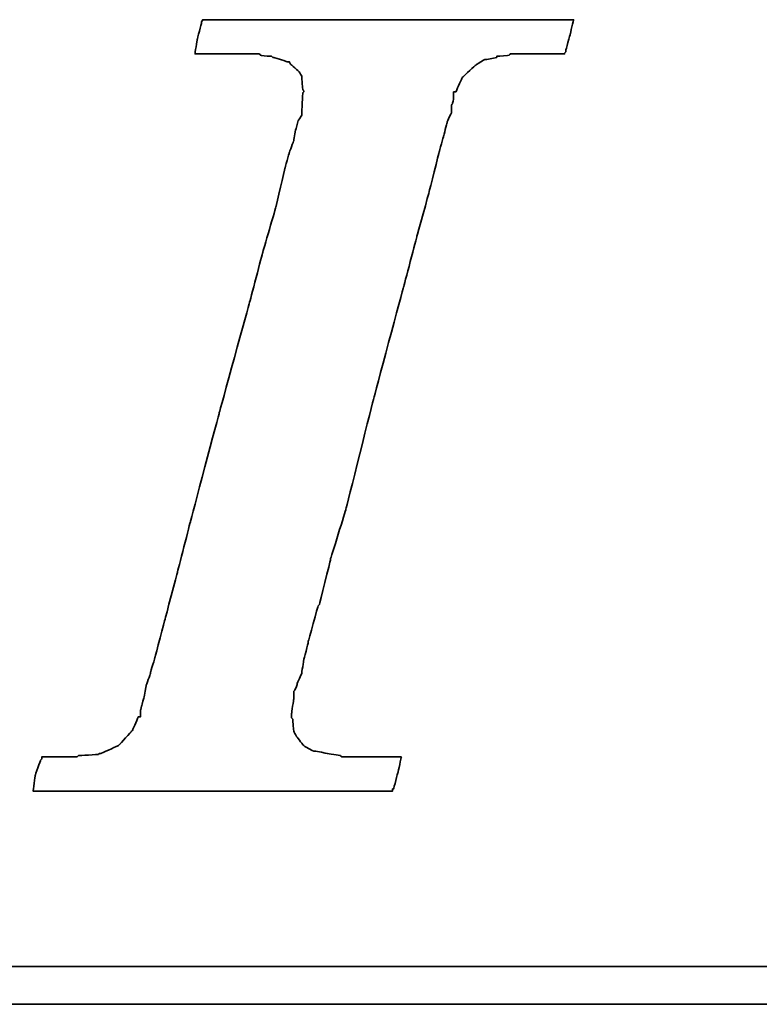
# Model space of a CAD drawing. Header units: millimetres. Extents: x 725 to 1032, y 320 to 423.
# Tile 31 of 52: x 945.21 to 948.18, y 348.74 to 352.68. Entities that reach past the tile are written whole.
import ezdxf

# ---------------------------------------------------------------- set-up
doc = ezdxf.new("R2010")
doc.units = ezdxf.units.MM
doc.header["$LTSCALE"] = 0.15
doc.layers.add('DIM', color=4, linetype='CONTINUOUS')
doc.layers.add('layer 1', color=7, linetype='CONTINUOUS')

# ---------------------------------------------------------------- blocks, each defined once
blk = doc.blocks.new('TBI MOTION logo(完整正式版)')
at = {"layer": 'layer 1', "color": 22, "lineweight": 35}
for points, knots in [([(-40.59125, -7.94375), (-40.59125, -7.94375), (-40.97375, -7.94375), (-40.97375, -7.94375), (-40.97375, -7.94375), (-40.97375, -7.94375), (-41.38125, -7.94375), (-41.38125, -7.94375), (-41.38125, -7.94375), (-41.38125, -7.94375), (-41.54875, -7.94375), (-41.54875, -7.94375), (-41.54875, -7.94375), (-41.54875, -7.94375), (-41.59875, -7.94375), (-41.59875, -7.94375), (-41.59875, -7.94375), (-41.59875, -7.94375), (-41.88375, -7.94375), (-41.88375, -7.94375), (-41.88375, -7.94375), (-41.88375, -7.94375), (-41.90875, -7.91875), (-41.90875, -7.91875), (-41.90875, -7.91875), (-41.90875, -7.91875), (-42.19875, -7.87125), (-42.19875, -7.87125), (-42.19875, -7.87125), (-42.19875, -7.87125), (-42.43875, -7.82375), (-42.43875, -7.82375), (-42.43875, -7.82375), (-42.43875, -7.82375), (-42.45875, -7.82375), (-42.45875, -7.82375), (-42.45875, -7.82375), (-42.45875, -7.82375), (-42.48625, -7.82375), (-42.48625, -7.82375), (-42.48625, -7.82375), (-42.48625, -7.82375), (-42.67625, -7.72375), (-42.67625, -7.72375), (-42.67625, -7.72375), (-42.67625, -7.72375), (-42.70125, -7.70375), (-42.70125, -7.70375), (-42.70125, -7.70375), (-42.70125, -7.70375), (-42.72375, -7.67875), (-42.72375, -7.67875), (-42.72375, -7.67875), (-42.72375, -7.67875), (-42.86875, -7.48875), (-42.86875, -7.48875), (-42.86875, -7.48875), (-42.86875, -7.48875), (-42.89375, -7.43875), (-42.89375, -7.43875), (-42.89375, -7.43875), (-42.89375, -7.43875), (-42.91875, -7.38875), (-42.91875, -7.38875), (-42.91875, -7.38875), (-42.91875, -7.38875), (-42.93875, -7.12875), (-42.93875, -7.12875), (-42.93875, -7.12875), (-42.93875, -7.12875), (-42.96375, -7.10375), (-42.96375, -7.10375), (-42.96375, -7.10375), (-42.96375, -7.10375), (-42.96375, -7.05375), (-42.96375, -7.05375), (-42.96375, -7.05375), (-42.96375, -7.05375), (-42.96375, -7.00875), (-42.96375, -7.00875), (-42.96375, -7.00875), (-42.96375, -7.00875), (-42.91875, -6.69625), (-42.91875, -6.69625), (-42.91875, -6.69625), (-42.91875, -6.69625), (-42.91875, -6.62375), (-42.91875, -6.62375), (-42.91875, -6.62375), (-42.91875, -6.62375), (-42.91875, -6.59625), (-42.91875, -6.59625), (-42.91875, -6.59625), (-42.91875, -6.59625), (-42.91875, -6.57375), (-42.91875, -6.57375), (-42.91875, -6.57375), (-42.91875, -6.57375), (-42.91875, -6.52875), (-42.91875, -6.52875), (-42.91875, -6.52875), (-42.91875, -6.52875), (-42.89375, -6.50375), (-42.89375, -6.50375), (-42.89375, -6.50375), (-42.89375, -6.50375), (-42.84375, -6.38375), (-42.84375, -6.38375), (-42.84375, -6.38375), (-42.84375, -6.38375), (-42.84375, -6.35875), (-42.84375, -6.35875), (-42.84375, -6.35875), (-42.84375, -6.35875), (-42.74625, -6.14375), (-42.74625, -6.14375), (-42.74625, -6.14375), (-42.74625, -6.14375), (-42.70125, -5.85375), (-42.70125, -5.85375), (-42.70125, -5.85375), (-42.70125, -5.85375), (-42.60375, -5.47125), (-42.60375, -5.47125), (-42.60375, -5.47125), (-42.60375, -5.47125), (-42.60375, -5.44875), (-42.60375, -5.44875), (-42.60375, -5.44875), (-42.60375, -5.44875), (-42.38875, -4.67875), (-42.38875, -4.67875), (-42.38875, -4.67875), (-42.38875, -4.67875), (-42.36375, -4.65375), (-42.36375, -4.65375), (-42.36375, -4.65375), (-42.36375, -4.65375), (-42.12375, -3.69625), (-42.12375, -3.69625), (-42.12375, -3.69625), (-42.12375, -3.69625), (-42.12375, -3.67374), (-42.12375, -3.67374), (-42.12375, -3.67374), (-42.12375, -3.67374), (-41.78875, -2.59374), (-41.78875, -2.59374), (-41.78875, -2.59374), (-41.78875, -2.59374), (-41.18875, -0.19375), (-41.18875, -0.19375), (-41.18875, -0.19375), (-41.18875, -0.19375), (-40.54375, 2.20624), (-40.54375, 2.20624), (-40.54375, 2.20624), (-40.54375, 2.20624), (-40.25375, 3.30875), (-40.25375, 3.30875), (-40.25375, 3.30875), (-40.25375, 3.30875), (-39.98875, 4.27125), (-39.98875, 4.27125), (-39.98875, 4.27125), (-39.98875, 4.27125), (-39.77375, 5.13125), (-39.77375, 5.13125), (-39.77375, 5.13125), (-39.77375, 5.13125), (-39.67875, 5.47125), (-39.67875, 5.47125), (-39.67875, 5.47125), (-39.67875, 5.47125), (-39.60375, 5.75625), (-39.60375, 5.75625), (-39.60375, 5.75625), (-39.60375, 5.75625), (-39.60375, 5.78125), (-39.60375, 5.78125), (-39.60375, 5.78125), (-39.60375, 5.78125), (-39.50875, 5.97125), (-39.50875, 5.97125), (-39.50875, 5.97125), (-39.50875, 5.97125), (-39.50875, 6.13875), (-39.50875, 6.13875), (-39.50875, 6.13875), (-39.50875, 6.13875), (-39.48625, 6.16625), (-39.48625, 6.16625), (-39.48625, 6.16625), (-39.48625, 6.16625), (-39.46125, 6.28625), (-39.46125, 6.28625), (-39.46125, 6.28625), (-39.46125, 6.28625), (-39.46125, 6.42625), (-39.46125, 6.42625), (-39.46125, 6.42625), (-39.46125, 6.42625), (-39.41375, 6.42625), (-39.41375, 6.42625), (-39.41375, 6.42625), (-39.41375, 6.42625), (-39.29375, 6.69125), (-39.29375, 6.69125), (-39.29375, 6.69125), (-39.29375, 6.69125), (-39.26875, 6.74125), (-39.26875, 6.74125), (-39.26875, 6.74125), (-39.26875, 6.74125), (-39.24375, 6.76625), (-39.24375, 6.76625), (-39.24375, 6.76625), (-39.24375, 6.76625), (-38.98375, 7.00624), (-38.98375, 7.00624), (-38.98375, 7.00624), (-38.98375, 7.00624), (-38.95625, 7.02624), (-38.95625, 7.02624), (-38.95625, 7.02624), (-38.95625, 7.02624), (-38.78875, 7.12624), (-38.78875, 7.12624), (-38.78875, 7.12624), (-38.78875, 7.12624), (-38.76375, 7.12624), (-38.76375, 7.12624), (-38.76375, 7.12624), (-38.76375, 7.12624), (-38.74375, 7.12624), (-38.74375, 7.12624), (-38.74375, 7.12624), (-38.74375, 7.12624), (-38.52875, 7.17125), (-38.52875, 7.17125), (-38.52875, 7.17125), (-38.52875, 7.17125), (-38.52875, 7.19624), (-38.52875, 7.19624), (-38.52875, 7.19624), (-38.52875, 7.19624), (-38.50375, 7.19624), (-38.50375, 7.19624), (-38.50375, 7.19624), (-38.50375, 7.19624), (-38.26125, 7.21875), (-38.26125, 7.21875), (-38.26125, 7.21875), (-38.26125, 7.21875), (-38.23875, 7.24624), (-38.23875, 7.24624), (-38.23875, 7.24624), (-38.23875, 7.24624), (-38.21625, 7.24624), (-38.21625, 7.24624), (-38.21625, 7.24624), (-38.21625, 7.24624), (-38.18875, 7.24624), (-38.18875, 7.24624), (-38.18875, 7.24624), (-38.18875, 7.24624), (-37.90375, 7.24624), (-37.90375, 7.24624), (-37.90375, 7.24624), (-37.90375, 7.24624), (-37.85375, 7.24624), (-37.85375, 7.24624), (-37.85375, 7.24624), (-37.85375, 7.24624), (-37.75875, 7.24624), (-37.75875, 7.24624), (-37.75875, 7.24624), (-37.75875, 7.24624), (-37.42375, 7.24624), (-37.42375, 7.24624), (-37.42375, 7.24624), (-37.42375, 7.24624), (-37.08875, 7.24624), (-37.08875, 7.24624), (-37.08875, 7.24624), (-37.08875, 7.24624), (-37.06375, 7.24624), (-37.06375, 7.24624), (-37.06375, 7.24624), (-37.06375, 7.24624), (-37.06375, 7.26624), (-37.06375, 7.26624), (-37.06375, 7.26624), (-37.06375, 7.26624), (-37.03875, 7.29125), (-37.03875, 7.29125), (-37.03875, 7.29125), (-37.03875, 7.29125), (-37.03875, 7.31625), (-37.03875, 7.31625), (-37.03875, 7.31625), (-37.03875, 7.31625), (-36.94125, 7.67625), (-36.94125, 7.67625), (-36.94125, 7.67625), (-36.94125, 7.67625), (-36.86875, 7.98625), (-36.86875, 7.98625), (-36.86875, 7.98625), (-36.86875, 7.98625), (-36.98875, 7.98625), (-36.98875, 7.98625), (-36.98875, 7.98625), (-36.98875, 7.98625), (-37.42375, 7.98625), (-37.42375, 7.98625), (-37.42375, 7.98625), (-37.42375, 7.98625), (-37.94875, 7.98625), (-37.94875, 7.98625), (-37.94875, 7.98625), (-37.94875, 7.98625), (-38.57375, 7.98625), (-38.57375, 7.98625), (-38.57375, 7.98625), (-38.57375, 7.98625), (-39.29375, 7.98625), (-39.29375, 7.98625), (-39.29375, 7.98625), (-39.29375, 7.98625), (-40.82875, 7.98625), (-40.82875, 7.98625), (-40.82875, 7.98625), (-40.82875, 7.98625), (-42.36375, 7.98625), (-42.36375, 7.98625), (-42.36375, 7.98625), (-42.36375, 7.98625), (-43.08375, 7.98625), (-43.08375, 7.98625), (-43.08375, 7.98625), (-43.08375, 7.98625), (-43.70875, 7.98625), (-43.70875, 7.98625), (-43.70875, 7.98625), (-43.70875, 7.98625), (-44.23375, 7.98625), (-44.23375, 7.98625), (-44.23375, 7.98625), (-44.23375, 7.98625), (-44.66875, 7.98625), (-44.66875, 7.98625), (-44.66875, 7.98625), (-44.66875, 7.98625), (-44.88375, 7.98625), (-44.88375, 7.98625), (-44.88375, 7.98625), (-44.88375, 7.98625), (-44.90875, 7.94125), (-44.90875, 7.94125), (-44.90875, 7.94125), (-44.90875, 7.94125), (-44.90875, 7.91625), (-44.90875, 7.91625), (-44.90875, 7.91625), (-44.90875, 7.91625), (-45.00375, 7.55625), (-45.00375, 7.55625), (-45.00375, 7.55625), (-45.00375, 7.55625), (-45.05375, 7.24624), (-45.05375, 7.24624), (-45.05375, 7.24624), (-45.05375, 7.24624), (-44.61875, 7.24624), (-44.61875, 7.24624), (-44.61875, 7.24624), (-44.61875, 7.24624), (-44.11375, 7.24624), (-44.11375, 7.24624), (-44.11375, 7.24624), (-44.11375, 7.24624), (-43.99375, 7.24624), (-43.99375, 7.24624), (-43.99375, 7.24624), (-43.99375, 7.24624), (-43.94625, 7.24624), (-43.94625, 7.24624), (-43.94625, 7.24624), (-43.94625, 7.24624), (-43.92374, 7.24624), (-43.92374, 7.24624), (-43.92374, 7.24624), (-43.92374, 7.24624), (-43.65875, 7.24624), (-43.65875, 7.24624), (-43.65875, 7.24624), (-43.65875, 7.24624), (-43.63875, 7.21875), (-43.63875, 7.21875), (-43.63875, 7.21875), (-43.63875, 7.21875), (-43.46875, 7.19624), (-43.46875, 7.19624), (-43.46875, 7.19624), (-43.46875, 7.19624), (-43.39875, 7.19624), (-43.39875, 7.19624), (-43.39875, 7.19624), (-43.39875, 7.19624), (-43.37125, 7.17125), (-43.37125, 7.17125), (-43.37125, 7.17125), (-43.37125, 7.17125), (-43.34875, 7.17125), (-43.34875, 7.17125), (-43.34875, 7.17125), (-43.34875, 7.17125), (-43.20375, 7.12624), (-43.20375, 7.12624), (-43.20375, 7.12624), (-43.20375, 7.12624), (-43.05875, 7.07624), (-43.05875, 7.07624), (-43.05875, 7.07624), (-43.05875, 7.07624), (-43.01375, 7.07624), (-43.01375, 7.07624), (-43.01375, 7.07624), (-43.01375, 7.07624), (-42.98875, 7.02624), (-42.98875, 7.02624), (-42.98875, 7.02624), (-42.98875, 7.02624), (-42.79875, 6.86125), (-42.79875, 6.86125), (-42.79875, 6.86125), (-42.79875, 6.86125), (-42.77375, 6.81125), (-42.77375, 6.81125), (-42.77375, 6.81125), (-42.77375, 6.81125), (-42.74625, 6.76625), (-42.74625, 6.76625), (-42.74625, 6.76625), (-42.74625, 6.76625), (-42.72375, 6.47625), (-42.72375, 6.47625), (-42.72375, 6.47625), (-42.72375, 6.47625), (-42.70125, 6.45124), (-42.70125, 6.45124), (-42.70125, 6.45124), (-42.70125, 6.45124), (-42.70125, 6.42625), (-42.70125, 6.42625), (-42.70125, 6.42625), (-42.70125, 6.42625), (-42.72375, 6.40625), (-42.72375, 6.40625), (-42.72375, 6.40625), (-42.72375, 6.40625), (-42.74625, 5.97125), (-42.74625, 5.97125), (-42.74625, 5.97125), (-42.74625, 5.97125), (-42.74625, 5.94625), (-42.74625, 5.94625), (-42.74625, 5.94625), (-42.74625, 5.94625), (-42.74625, 5.92625), (-42.74625, 5.92625), (-42.74625, 5.92625), (-42.74625, 5.92625), (-42.77375, 5.87625), (-42.77375, 5.87625), (-42.77375, 5.87625), (-42.77375, 5.87625), (-42.81875, 5.80625), (-42.81875, 5.80625), (-42.81875, 5.80625), (-42.81875, 5.80625), (-42.86875, 5.63625), (-42.86875, 5.63625), (-42.86875, 5.63625), (-42.86875, 5.63625), (-42.91875, 5.39625), (-42.91875, 5.39625), (-42.91875, 5.39625), (-42.91875, 5.39625), (-42.91875, 5.37124), (-42.91875, 5.37124), (-42.91875, 5.37124), (-42.91875, 5.37124), (-43.01375, 5.10874), (-43.01375, 5.10874), (-43.01375, 5.10874), (-43.01375, 5.10874), (-43.10875, 4.77124), (-43.10875, 4.77124), (-43.10875, 4.77124), (-43.10875, 4.77124), (-43.29875, 3.95625), (-43.29875, 3.95625), (-43.29875, 3.95625), (-43.29875, 3.95625), (-43.58875, 2.95125), (-43.58875, 2.95125), (-43.58875, 2.95125), (-43.58875, 2.95125), (-43.87375, 1.87125), (-43.87375, 1.87125), (-43.87375, 1.87125), (-43.87375, 1.87125), (-44.52625, -0.50374), (-44.52625, -0.50374), (-44.52625, -0.50374), (-44.52625, -0.50374), (-45.14875, -2.85375), (-45.14875, -2.85375), (-45.14875, -2.85375), (-45.14875, -2.85375), (-45.43375, -3.95875), (-45.43375, -3.95875), (-45.43375, -3.95875), (-45.43375, -3.95875), (-45.69875, -4.96875), (-45.69875, -4.96875), (-45.69875, -4.96875), (-45.69875, -4.96875), (-45.91375, -5.78375), (-45.91375, -5.78375), (-45.91375, -5.78375), (-45.91375, -5.78375), (-46.01375, -6.11875), (-46.01375, -6.11875), (-46.01375, -6.11875), (-46.01375, -6.11875), (-46.01375, -6.14375), (-46.01375, -6.14375), (-46.01375, -6.14375), (-46.01375, -6.14375), (-46.10875, -6.40875), (-46.10875, -6.40875), (-46.10875, -6.40875), (-46.10875, -6.40875), (-46.15375, -6.64875), (-46.15375, -6.64875), (-46.15375, -6.64875), (-46.15375, -6.64875), (-46.20375, -6.83875), (-46.20375, -6.83875), (-46.20375, -6.83875), (-46.20375, -6.83875), (-46.22875, -6.93375), (-46.22875, -6.93375), (-46.22875, -6.93375), (-46.22875, -6.93375), (-46.22875, -7.07875), (-46.22875, -7.07875), (-46.22875, -7.07875), (-46.22875, -7.07875), (-46.27375, -7.07875), (-46.27375, -7.07875), (-46.27375, -7.07875), (-46.27375, -7.07875), (-46.39375, -7.34375), (-46.39375, -7.34375), (-46.39375, -7.34375), (-46.39375, -7.34375), (-46.39375, -7.36875), (-46.39375, -7.36875), (-46.39375, -7.36875), (-46.39375, -7.36875), (-46.42125, -7.38875), (-46.42125, -7.38875), (-46.42125, -7.38875), (-46.42125, -7.38875), (-46.68375, -7.67875), (-46.68375, -7.67875), (-46.68375, -7.67875), (-46.68375, -7.67875), (-46.70875, -7.70375), (-46.70875, -7.70375), (-46.70875, -7.70375), (-46.70875, -7.70375), (-46.75375, -7.72375), (-46.75375, -7.72375), (-46.75375, -7.72375), (-46.75375, -7.72375), (-47.08875, -7.87125), (-47.08875, -7.87125), (-47.08875, -7.87125), (-47.08875, -7.87125), (-47.11625, -7.87125), (-47.11625, -7.87125), (-47.11625, -7.87125), (-47.11625, -7.87125), (-47.13875, -7.89375), (-47.13875, -7.89375), (-47.13875, -7.89375), (-47.13875, -7.89375), (-47.56875, -7.91875), (-47.56875, -7.91875), (-47.56875, -7.91875), (-47.56875, -7.91875), (-47.59625, -7.94375), (-47.59625, -7.94375), (-47.59625, -7.94375), (-47.59625, -7.94375), (-47.64375, -7.94375), (-47.64375, -7.94375), (-47.64375, -7.94375), (-47.64375, -7.94375), (-47.73625, -7.94375), (-47.73625, -7.94375), (-47.73625, -7.94375), (-47.73625, -7.94375), (-48.07375, -7.94375), (-48.07375, -7.94375), (-48.07375, -7.94375), (-48.07375, -7.94375), (-48.36125, -7.94375), (-48.36125, -7.94375), (-48.36125, -7.94375), (-48.36125, -7.94375), (-48.36125, -7.96625), (-48.36125, -7.96625), (-48.36125, -7.96625), (-48.36125, -7.96625), (-48.36125, -7.99125), (-48.36125, -7.99125), (-48.36125, -7.99125), (-48.36125, -7.99125), (-48.38875, -8.01375), (-48.38875, -8.01375), (-48.38875, -8.01375), (-48.38875, -8.01375), (-48.50875, -8.34875), (-48.50875, -8.34875), (-48.50875, -8.34875), (-48.50875, -8.34875), (-48.55375, -8.68625), (-48.55375, -8.68625), (-48.55375, -8.68625), (-48.55375, -8.68625), (-48.45875, -8.68625), (-48.45875, -8.68625), (-48.45875, -8.68625), (-48.45875, -8.68625), (-48.07375, -8.68625), (-48.07375, -8.68625), (-48.07375, -8.68625), (-48.07375, -8.68625), (-47.52375, -8.68625), (-47.52375, -8.68625), (-47.52375, -8.68625), (-47.52375, -8.68625), (-46.92375, -8.68625), (-46.92375, -8.68625), (-46.92375, -8.68625), (-46.92375, -8.68625), (-46.25375, -8.68625), (-46.25375, -8.68625), (-46.25375, -8.68625), (-46.25375, -8.68625), (-46.20375, -8.68625), (-46.20375, -8.68625), (-46.20375, -8.68625), (-46.20375, -8.68625), (-44.71375, -8.68625), (-44.71375, -8.68625), (-44.71375, -8.68625), (-44.71375, -8.68625), (-43.22875, -8.68625), (-43.22875, -8.68625), (-43.22875, -8.68625), (-43.22875, -8.68625), (-42.55875, -8.68625), (-42.55875, -8.68625), (-42.55875, -8.68625), (-42.55875, -8.68625), (-42.50875, -8.68625), (-42.50875, -8.68625), (-42.50875, -8.68625), (-42.50875, -8.68625), (-41.93375, -8.68625), (-41.93375, -8.68625), (-41.93375, -8.68625), (-41.93375, -8.68625), (-41.38125, -8.68625), (-41.38125, -8.68625), (-41.38125, -8.68625), (-41.38125, -8.68625), (-40.97375, -8.68625), (-40.97375, -8.68625), (-40.97375, -8.68625), (-40.97375, -8.68625), (-40.78125, -8.68625), (-40.78125, -8.68625), (-40.78125, -8.68625), (-40.78125, -8.68625), (-40.78125, -8.63875), (-40.78125, -8.63875), (-40.78125, -8.63875), (-40.78125, -8.63875), (-40.75875, -8.63875), (-40.75875, -8.63875), (-40.75875, -8.63875), (-40.75875, -8.63875), (-40.66375, -8.27875), (-40.66375, -8.27875), (-40.66375, -8.27875), (-40.66375, -8.27875), (-40.59125, -7.94375), (-40.59125, -7.94375)], [0, 0, 0, 0, 0.00558659, 0.00558659, 0.00558659, 0.0055866, 0.01117318, 0.01117318, 0.01117318, 0.01117319, 0.01675978, 0.01675978, 0.01675978, 0.01675979, 0.02234637, 0.02234637, 0.02234637, 0.02234638, 0.02793296, 0.02793296, 0.02793296, 0.02793297, 0.03351955, 0.03351955, 0.03351955, 0.03351956, 0.03910615, 0.03910615, 0.03910615, 0.03910616, 0.04469274, 0.04469274, 0.04469274, 0.04469275, 0.05027933, 0.05027933, 0.05027933, 0.05027934, 0.05586592, 0.05586592, 0.05586592, 0.05586593, 0.06145251, 0.06145251, 0.06145251, 0.06145252, 0.06703911, 0.06703911, 0.06703911, 0.06703912, 0.0726257, 0.0726257, 0.0726257, 0.07262571, 0.07821229, 0.07821229, 0.07821229, 0.0782123, 0.08379888, 0.08379888, 0.08379888, 0.08379889, 0.08938547, 0.08938547, 0.08938547, 0.08938548, 0.09497207, 0.09497207, 0.09497207, 0.09497208, 0.10055866, 0.10055866, 0.10055866, 0.10055867, 0.10614525, 0.10614525, 0.10614525, 0.10614526, 0.11173184, 0.11173184, 0.11173184, 0.11173185, 0.11731844, 0.11731844, 0.11731844, 0.11731845, 0.12290503, 0.12290503, 0.12290503, 0.12290504, 0.12849162, 0.12849162, 0.12849162, 0.12849163, 0.13407821, 0.13407821, 0.13407821, 0.13407822, 0.1396648, 0.1396648, 0.1396648, 0.13966481, 0.1452514, 0.1452514, 0.1452514, 0.14525141, 0.15083799, 0.15083799, 0.15083799, 0.150838, 0.15642458, 0.15642458, 0.15642458, 0.15642459, 0.16201117, 0.16201117, 0.16201117, 0.16201118, 0.16759777, 0.16759777, 0.16759777, 0.16759778, 0.17318436, 0.17318436, 0.17318436, 0.17318437, 0.17877095, 0.17877095, 0.17877095, 0.17877096, 0.18435754, 0.18435754, 0.18435754, 0.18435755, 0.18994413, 0.18994413, 0.18994413, 0.18994414, 0.19553073, 0.19553073, 0.19553073, 0.19553074, 0.20111732, 0.20111732, 0.20111732, 0.20111733, 0.20670391, 0.20670391, 0.20670391, 0.20670392, 0.2122905, 0.2122905, 0.2122905, 0.21229051, 0.21787709, 0.21787709, 0.21787709, 0.2178771, 0.22346369, 0.22346369, 0.22346369, 0.2234637, 0.22905028, 0.22905028, 0.22905028, 0.22905029, 0.23463687, 0.23463687, 0.23463687, 0.23463688, 0.24022346, 0.24022346, 0.24022346, 0.24022347, 0.24581006, 0.24581006, 0.24581006, 0.24581007, 0.25139665, 0.25139665, 0.25139665, 0.25139666, 0.25698324, 0.25698324, 0.25698324, 0.25698325, 0.26256983, 0.26256983, 0.26256983, 0.26256984, 0.26815642, 0.26815642, 0.26815642, 0.26815643, 0.27374302, 0.27374302, 0.27374302, 0.27374303, 0.27932961, 0.27932961, 0.27932961, 0.27932962, 0.2849162, 0.2849162, 0.2849162, 0.28491621, 0.29050279, 0.29050279, 0.29050279, 0.2905028, 0.29608939, 0.29608939, 0.29608939, 0.2960894, 0.30167598, 0.30167598, 0.30167598, 0.30167599, 0.30726257, 0.30726257, 0.30726257, 0.30726258, 0.31284916, 0.31284916, 0.31284916, 0.31284917, 0.31843575, 0.31843575, 0.31843575, 0.31843576, 0.32402235, 0.32402235, 0.32402235, 0.32402236, 0.32960894, 0.32960894, 0.32960894, 0.32960895, 0.33519553, 0.33519553, 0.33519553, 0.33519554, 0.34078212, 0.34078212, 0.34078212, 0.34078213, 0.34636872, 0.34636872, 0.34636872, 0.34636873, 0.35195531, 0.35195531, 0.35195531, 0.35195532, 0.3575419, 0.3575419, 0.3575419, 0.35754191, 0.36312849, 0.36312849, 0.36312849, 0.3631285, 0.36871508, 0.36871508, 0.36871508, 0.36871509, 0.37430168, 0.37430168, 0.37430168, 0.37430169, 0.37988827, 0.37988827, 0.37988827, 0.37988828, 0.38547486, 0.38547486, 0.38547486, 0.38547487, 0.39106145, 0.39106145, 0.39106145, 0.39106146, 0.39664804, 0.39664804, 0.39664804, 0.39664805, 0.40223464, 0.40223464, 0.40223464, 0.40223465, 0.40782123, 0.40782123, 0.40782123, 0.40782124, 0.41340782, 0.41340782, 0.41340782, 0.41340783, 0.41899441, 0.41899441, 0.41899441, 0.41899442, 0.42458101, 0.42458101, 0.42458101, 0.42458102, 0.4301676, 0.4301676, 0.4301676, 0.43016761, 0.43575419, 0.43575419, 0.43575419, 0.4357542, 0.44134078, 0.44134078, 0.44134078, 0.44134079, 0.44692737, 0.44692737, 0.44692737, 0.44692738, 0.45251397, 0.45251397, 0.45251397, 0.45251398, 0.45810056, 0.45810056, 0.45810056, 0.45810057, 0.46368715, 0.46368715, 0.46368715, 0.46368716, 0.46927374, 0.46927374, 0.46927374, 0.46927375, 0.47486034, 0.47486034, 0.47486034, 0.47486035, 0.48044693, 0.48044693, 0.48044693, 0.48044694, 0.48603352, 0.48603352, 0.48603352, 0.48603353, 0.49162011, 0.49162011, 0.49162011, 0.49162012, 0.4972067, 0.4972067, 0.4972067, 0.49720671, 0.5027933, 0.5027933, 0.5027933, 0.50279331, 0.50837989, 0.50837989, 0.50837989, 0.5083799, 0.51396648, 0.51396648, 0.51396648, 0.51396649, 0.51955307, 0.51955307, 0.51955307, 0.51955308, 0.52513966, 0.52513966, 0.52513966, 0.52513967, 0.53072626, 0.53072626, 0.53072626, 0.53072627, 0.53631285, 0.53631285, 0.53631285, 0.53631286, 0.54189944, 0.54189944, 0.54189944, 0.54189945, 0.54748603, 0.54748603, 0.54748603, 0.54748604, 0.55307263, 0.55307263, 0.55307263, 0.55307264, 0.55865922, 0.55865922, 0.55865922, 0.55865923, 0.56424581, 0.56424581, 0.56424581, 0.56424582, 0.5698324, 0.5698324, 0.5698324, 0.56983241, 0.57541899, 0.57541899, 0.57541899, 0.575419, 0.58100559, 0.58100559, 0.58100559, 0.5810056, 0.58659218, 0.58659218, 0.58659218, 0.58659219, 0.59217877, 0.59217877, 0.59217877, 0.59217878, 0.59776536, 0.59776536, 0.59776536, 0.59776537, 0.60335196, 0.60335196, 0.60335196, 0.60335197, 0.60893855, 0.60893855, 0.60893855, 0.60893856, 0.61452514, 0.61452514, 0.61452514, 0.61452515, 0.62011173, 0.62011173, 0.62011173, 0.62011174, 0.62569832, 0.62569832, 0.62569832, 0.62569833, 0.63128492, 0.63128492, 0.63128492, 0.63128493, 0.63687151, 0.63687151, 0.63687151, 0.63687152, 0.6424581, 0.6424581, 0.6424581, 0.64245811, 0.64804469, 0.64804469, 0.64804469, 0.6480447, 0.65363128, 0.65363128, 0.65363128, 0.65363129, 0.65921788, 0.65921788, 0.65921788, 0.65921789, 0.66480447, 0.66480447, 0.66480447, 0.66480448, 0.67039106, 0.67039106, 0.67039106, 0.67039107, 0.67597765, 0.67597765, 0.67597765, 0.67597766, 0.68156425, 0.68156425, 0.68156425, 0.68156426, 0.68715084, 0.68715084, 0.68715084, 0.68715085, 0.69273743, 0.69273743, 0.69273743, 0.69273744, 0.69832402, 0.69832402, 0.69832402, 0.69832403, 0.70391061, 0.70391061, 0.70391061, 0.70391062, 0.70949721, 0.70949721, 0.70949721, 0.70949722, 0.7150838, 0.7150838, 0.7150838, 0.71508381, 0.72067039, 0.72067039, 0.72067039, 0.7206704, 0.72625698, 0.72625698, 0.72625698, 0.72625699, 0.73184358, 0.73184358, 0.73184358, 0.73184359, 0.73743017, 0.73743017, 0.73743017, 0.73743018, 0.74301676, 0.74301676, 0.74301676, 0.74301677, 0.74860335, 0.74860335, 0.74860335, 0.74860336, 0.75418994, 0.75418994, 0.75418994, 0.75418995, 0.75977654, 0.75977654, 0.75977654, 0.75977655, 0.76536313, 0.76536313, 0.76536313, 0.76536314, 0.77094972, 0.77094972, 0.77094972, 0.77094973, 0.77653631, 0.77653631, 0.77653631, 0.77653632, 0.78212291, 0.78212291, 0.78212291, 0.78212292, 0.7877095, 0.7877095, 0.7877095, 0.78770951, 0.79329609, 0.79329609, 0.79329609, 0.7932961, 0.79888268, 0.79888268, 0.79888268, 0.79888269, 0.80446927, 0.80446927, 0.80446927, 0.80446928, 0.81005587, 0.81005587, 0.81005587, 0.81005588, 0.81564246, 0.81564246, 0.81564246, 0.81564247, 0.82122905, 0.82122905, 0.82122905, 0.82122906, 0.82681564, 0.82681564, 0.82681564, 0.82681565, 0.83240223, 0.83240223, 0.83240223, 0.83240224, 0.83798883, 0.83798883, 0.83798883, 0.83798884, 0.84357542, 0.84357542, 0.84357542, 0.84357543, 0.84916201, 0.84916201, 0.84916201, 0.84916202, 0.8547486, 0.8547486, 0.8547486, 0.85474861, 0.8603352, 0.8603352, 0.8603352, 0.86033521, 0.86592179, 0.86592179, 0.86592179, 0.8659218, 0.87150838, 0.87150838, 0.87150838, 0.87150839, 0.87709497, 0.87709497, 0.87709497, 0.87709498, 0.88268156, 0.88268156, 0.88268156, 0.88268157, 0.88826816, 0.88826816, 0.88826816, 0.88826817, 0.89385475, 0.89385475, 0.89385475, 0.89385476, 0.89944134, 0.89944134, 0.89944134, 0.89944135, 0.90502793, 0.90502793, 0.90502793, 0.90502794, 0.91061453, 0.91061453, 0.91061453, 0.91061454, 0.91620112, 0.91620112, 0.91620112, 0.91620113, 0.92178771, 0.92178771, 0.92178771, 0.92178772, 0.9273743, 0.9273743, 0.9273743, 0.92737431, 0.93296089, 0.93296089, 0.93296089, 0.9329609, 0.93854749, 0.93854749, 0.93854749, 0.9385475, 0.94413408, 0.94413408, 0.94413408, 0.94413409, 0.94972067, 0.94972067, 0.94972067, 0.94972068, 0.95530726, 0.95530726, 0.95530726, 0.95530727, 0.96089385, 0.96089385, 0.96089385, 0.96089386, 0.96648045, 0.96648045, 0.96648045, 0.96648046, 0.97206704, 0.97206704, 0.97206704, 0.97206705, 0.97765363, 0.97765363, 0.97765363, 0.97765364, 0.98324022, 0.98324022, 0.98324022, 0.98324023, 0.98882682, 0.98882682, 0.98882682, 0.98882683, 0.99441341, 0.99441341, 0.99441341, 0.99441342, 1, 1, 1, 1]), ([(75.90875, -9.47875), (75.90875, -9.47875), (75.90875, -12.28625), (75.90875, -12.28625), (75.90875, -12.28625), (75.90875, -12.28625), (75.90875, -12.47875), (75.90875, -12.47875), (75.90875, -12.47875), (75.90875, -12.47875), (75.71625, -12.47875), (75.71625, -12.47875), (75.71625, -12.47875), (75.71625, -12.47875), (-88.32875, -12.47875), (-88.32875, -12.47875), (-88.32875, -12.47875), (-88.32875, -12.47875), (-88.32875, -13.29375), (-88.32875, -13.29375), (-88.32875, -13.29375), (-88.32875, -13.29375), (82.89125, -13.29375), (82.89125, -13.29375), (82.89125, -13.29375), (82.89125, -13.29375), (75.90875, -9.47875), (75.90875, -9.47875)], [0, 0, 0, 0, 0.14285714, 0.14285714, 0.14285714, 0.14285715, 0.28571429, 0.28571429, 0.28571429, 0.2857143, 0.42857143, 0.42857143, 0.42857143, 0.42857144, 0.57142857, 0.57142857, 0.57142857, 0.57142858, 0.71428571, 0.71428571, 0.71428571, 0.71428572, 0.85714286, 0.85714286, 0.85714286, 0.85714287, 1, 1, 1, 1])]:
    blk.add_open_spline(points, degree=3, knots=knots, dxfattribs=at)

msp = doc.modelspace()

# ---------------------------------------------------------------- block references
at = {"layer": 'DIM', "color": 7, "xscale": 0.1852549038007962, "yscale": 0.1852549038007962, "zscale": 0.1852549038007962}
msp.add_blockref('TBI MOTION logo(完整正式版)', (954.262, 351.2), dxfattribs=at)

doc.saveas('drawing.dxf')
